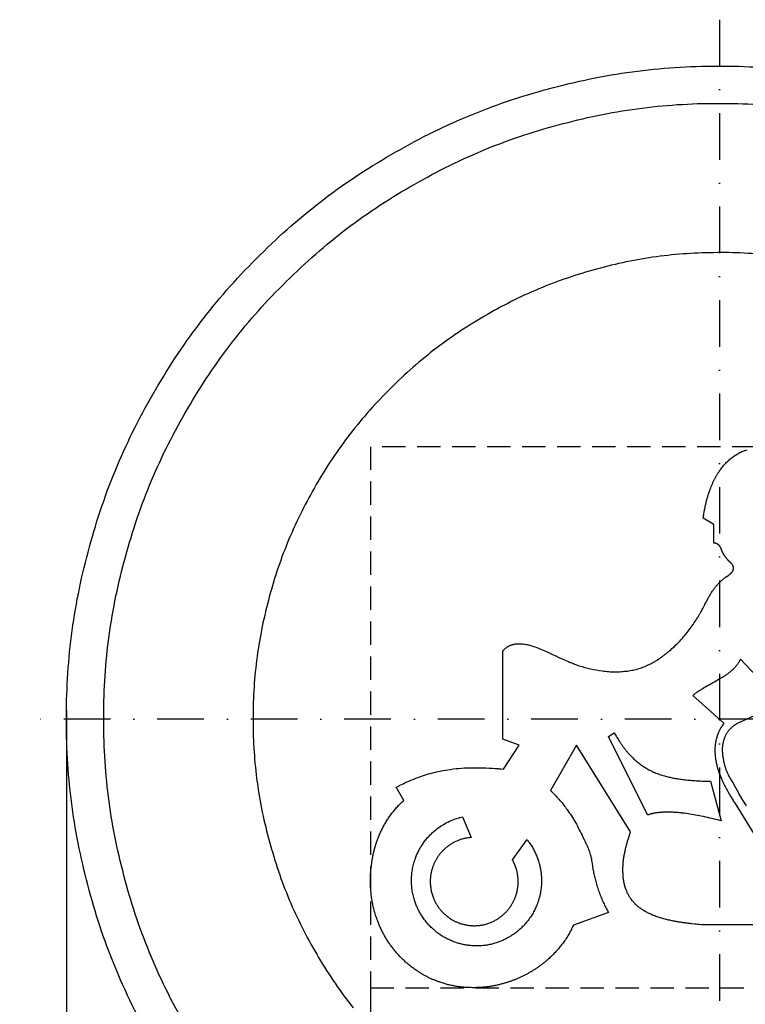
# Model space of a CAD drawing. Header units: millimetres. Extents: x -375 to 430, y -505 to 375.
# Tile 2 of 3: x -375 to 14, y -153 to 375. Entities that reach past the tile are written whole.
import ezdxf

# ---------------------------------------------------------------- set-up
doc = ezdxf.new("R2010")
doc.units = ezdxf.units.MM
doc.header["$LTSCALE"] = 5
doc.linetypes.add('ČERCHOVANÁX2', pattern=[2, 1, -0.5, 0, -0.5])
doc.linetypes.add('ČÁRKOVANÁX2', pattern=[1.5, 1, -0.5])
doc.layers.add('Kóty', color=2, linetype='Continuous')
doc.layers.add('Značka', color=7, linetype='Continuous')
doc.styles.get("Standard").update_dxf_attribs({"font": 'romand.shx', "height": 25})
doc.dimstyles.get("Standard").update_dxf_attribs({"dimtxt": 25, "dimasz": 30, "dimexe": 0.18, "dimexo": 0.0625, "dimgap": 12.5, "dimtad": 1, "dimdec": 0, "dimzin": 0, "dimdsep": 46, "dimtxsty": 'Standard', "dimcen": 0.09, "dimadec": 0, "dimazin": 0, "dimtfac": 1, "dimtdec": 0, "dimtofl": 0, "dimtmove": 0, "dimatfit": 3, "dimfxl": 1, "dimtolj": 1, "dimtzin": 0, "dimarcsym": 0})

# ---------------------------------------------------------------- blocks, each defined once
blk = doc.blocks.new('*D3')
at = {"layer": 'Defpoints', "color": 0, "transparency": 16777216}
for p in [(-187.03, -143.88), (188.03, -143.88), (188.03, -424.82)]:
    blk.add_point(p, dxfattribs=at)
at = {"layer": 'Kóty', "color": 0, "lineweight": -2, "transparency": 16777216}
for p, q in [((-187.03, -143.95), (-187.03, -425)), ((188.03, -143.95), (188.03, -425)), ((-157.03, -424.82), (158.03, -424.82))]:
    blk.add_line(p, q, dxfattribs=at)
at = {"layer": 'Kóty', "color": 0, "transparency": 16777216}
for points in [[(-157.03, -419.82), (-157.03, -429.82), (-187.03, -424.82)], [(158.03, -419.82), (158.03, -429.82), (188.03, -424.82)]]:
    blk.add_solid(points, dxfattribs=at)
at = {"layer": 'Kóty', "color": 0, "transparency": 16777216, "insert": (0.5, -399.82), "char_height": 25, "attachment_point": 5}
blk.add_mtext('\\A1;375', dxfattribs=at)
blk = doc.blocks.new('*D4')
at = {"layer": 'Defpoints', "color": 0, "transparency": 16777216}
for p in [(-349.92, 4.7), (350.05, 0.12), (350.05, -499.82)]:
    blk.add_point(p, dxfattribs=at)
at = {"layer": 'Kóty', "color": 0, "lineweight": -2, "transparency": 16777216}
for p, q in [((-349.92, 4.64), (-349.92, -500)), ((350.05, 0.06), (350.05, -500)), ((-319.92, -499.82), (320.05, -499.82))]:
    blk.add_line(p, q, dxfattribs=at)
at = {"layer": 'Kóty', "color": 0, "transparency": 16777216}
for points in [[(-319.92, -494.82), (-319.92, -504.82), (-349.92, -499.82)], [(320.05, -494.82), (320.05, -504.82), (350.05, -499.82)]]:
    blk.add_solid(points, dxfattribs=at)
at = {"layer": 'Kóty', "color": 0, "transparency": 16777216, "insert": (0.06, -474.82), "char_height": 25, "attachment_point": 5}
blk.add_mtext('\\A1;700', dxfattribs=at)

msp = doc.modelspace()

# ---------------------------------------------------------------- linework, layer by layer
at = {"layer": 'Značka', "color": 6, "linetype": 'ČERCHOVANÁX2', "lineweight": 25, "ltscale": 5}
for p, q in [((0, 375), (0, -375)), ((375, 0), (-375, 0))]:
    msp.add_line(p, q, dxfattribs=at)
at = {"layer": 'Značka', "color": 5}
for points in [[(-305.32, -170.9, -0.034417), (-325.17, -129.63, -0.034417), (-339.18, -86.04, -0.034417), (-347.67, -41.04, -0.034417), (-349.92, 4.7, -0.034417), (-346.48, 50.36, -0.034417), (-336.81, 95.12, -0.034417), (-321.67, 138.34, -0.034417), (-300.74, 179.07, -0.034417), (-274.93, 216.89, -0.034416), (-244.18, 250.82, -0.034418), (-209.45, 280.68, -0.034417), (-170.97, 305.49, -0.034415), (-129.7, 325.34, -0.034415), (-86.1, 339.35, -0.034415), (-41.11, 347.84, -0.034416), (4.63, 350.09, -0.034417), (50.29, 346.65, -0.034417)], [(62.53, -110.25), (-8.48, -110.25), (-9.72, -110.14), (-10.96, -110.02), (-11.34, -109.99), (-11.72, -109.95, -0.002449), (-13.24, -109.81), (-14.76, -109.65, -0.003), (-16.65, -109.43, -0.003692), (-18.55, -109.18, -0.004412), (-20.44, -108.91, -0.005205), (-22.32, -108.6, -0.005277), (-24.2, -108.26, -0.004608), (-26.07, -107.88, -0.003562), (-27.32, -107.61, -0.004899), (-28.56, -107.31, -0.005685), (-29.8, -106.99, -0.005941), (-31.03, -106.65, -0.006621), (-32.26, -106.27, -0.007801), (-33.47, -105.86, -0.007714), (-34.67, -105.42, -0.0064), (-35.86, -104.94), (-36.78, -104.55, -0.007394), (-37.69, -104.13, -0.008412), (-38.59, -103.69, -0.008384), (-39.47, -103.22, -0.009021), (-40.34, -102.72, -0.010301), (-41.18, -102.18, -0.010155), (-42.01, -101.62, -0.008549), (-42.81, -101.02), (-43.44, -100.53, -0.009026), (-44.05, -100.02, -0.009842), (-44.65, -99.48, -0.009447), (-45.22, -98.93, -0.009778), (-45.77, -98.35, -0.010774), (-46.3, -97.76, -0.010408), (-46.81, -97.14), (-47.29, -96.5, -0.008891), (-47.77, -95.83, -0.010983), (-48.22, -95.13, -0.011411), (-48.65, -94.42, -0.010345), (-49.04, -93.69, -0.010165), (-49.41, -92.94, -0.01089), (-49.74, -92.18, -0.010021), (-50.05, -91.41), (-50.32, -90.62, -0.010246), (-50.68, -89.52, -0.012862), (-50.98, -88.4, -0.013185), (-51.23, -87.26, -0.011161), (-51.42, -86.12, -0.010568), (-51.57, -84.97, -0.011344), (-51.67, -83.81, -0.009544), (-51.72, -82.65, -0.005095), (-51.74, -81.48, -0.008504), (-51.73, -79.26, -0.014465), (-51.61, -77.04, -0.015574), (-51.37, -74.83, -0.011907), (-51.02, -72.63, -0.009266), (-50.58, -70.45, -0.007564), (-50.06, -68.28, -0.005894), (-49.61, -66.56, -0.006963), (-49.11, -64.84), (-48.98, -64.42), (-48.85, -63.99), (-48.27, -62.14), (-47.67, -60.29), (-76.64, -13.94), (-90.65, -38.12), (-90.26, -38.49), (-89.86, -38.87), (-89.75, -38.98), (-89.63, -39.09), (-89.18, -39.53), (-88.73, -39.97), (-88.18, -40.54), (-87.63, -41.11), (-87.09, -41.7), (-86.56, -42.28), (-86.04, -42.88), (-85.53, -43.48), (-85.02, -44.07), (-84.53, -44.67), (-84.04, -45.28), (-83.56, -45.89), (-83.08, -46.51), (-82.61, -47.13), (-82.15, -47.76), (-81.69, -48.39), (-81.09, -49.23), (-80.5, -50.08), (-79.93, -50.93), (-79.36, -51.8), (-78.81, -52.67), (-78.28, -53.55), (-77.75, -54.43), (-77.24, -55.33), (-76.7, -56.29), (-76.18, -57.26), (-75.67, -58.24), (-75.17, -59.22), (-74.67, -60.21), (-74.17, -61.21), (-73.68, -62.2), (-73.19, -63.19), (-72.55, -64.49, -0.002527), (-71.91, -65.8, -0.004501), (-71.29, -67.12, -0.006475), (-70.7, -68.44, -0.008943), (-70.16, -69.77, -0.012004), (-69.66, -71.13, -0.013366), (-69.23, -72.5, -0.013109), (-68.88, -73.9, -0.007366), (-68.69, -74.77, -0.005924), (-68.52, -75.65), (-68.41, -76.35, -0.005533), (-68.3, -77.05), (-68.28, -77.23), (-68.25, -77.41), (-68.23, -77.59), (-68.21, -77.76), (-68.11, -78.47), (-68.01, -79.18), (-67.87, -80.07, 0.004386), (-67.73, -80.95), (-67.61, -81.61), (-67.48, -82.27), (-67.34, -82.93), (-67.19, -83.58), (-67.03, -84.23), (-66.87, -84.88), (-66.7, -85.53), (-66.53, -86.18), (-66.32, -86.94), (-66.11, -87.7), (-65.89, -88.45), (-65.67, -89.21), (-65.44, -89.96), (-65.2, -90.71), (-64.95, -91.46), (-64.69, -92.21), (-64.45, -92.9), (-64.2, -93.6), (-63.94, -94.29), (-63.67, -94.97), (-63.39, -95.66), (-63.1, -96.34), (-62.8, -97.02), (-62.5, -97.69), (-62.2, -98.36), (-61.88, -99.02), (-61.56, -99.67), (-61.23, -100.33), (-60.89, -100.97), (-60.55, -101.62), (-60.26, -102.13), (-59.97, -102.64), (-59.9, -102.76), (-59.83, -102.89), (-59.62, -103.24), (-59.41, -103.59), (-78.29, -110.39), (-78.7, -111.28), (-79.12, -112.16), (-79.24, -112.41), (-79.37, -112.66, -0.0067), (-79.87, -113.65, -0.006809), (-80.4, -114.62, -0.008302), (-81.09, -115.82, -0.007697), (-81.82, -116.99, -0.007482), (-82.59, -118.15, -0.007595), (-83.39, -119.29, -0.006869), (-84.22, -120.4, -0.005282), (-85.07, -121.49, -0.004876), (-85.9, -122.51, -0.006154), (-86.75, -123.51, -0.0066), (-87.63, -124.49, -0.006098), (-88.53, -125.45, -0.006174), (-89.44, -126.39, -0.006801), (-90.39, -127.3, -0.00627), (-91.35, -128.19, -0.004618), (-92.33, -129.06, -0.005821), (-93.6, -130.14, -0.007865), (-94.89, -131.18, -0.008468), (-96.21, -132.18, -0.007596), (-97.56, -133.14, -0.00744), (-98.94, -134.07, -0.008017), (-100.35, -134.95, -0.007468), (-101.79, -135.79, -0.005771), (-103.24, -136.59, -0.005823), (-104.73, -137.37, -0.007491), (-106.24, -138.11, -0.007989), (-107.77, -138.81, -0.007369), (-109.32, -139.46, -0.007414), (-110.88, -140.08, -0.008152), (-112.47, -140.64, -0.007541), (-114.07, -141.15, -0.005584), (-115.68, -141.63, -0.006873), (-117.67, -142.16, -0.009411), (-119.66, -142.63, -0.010239), (-121.67, -143.03, -0.009366), (-123.7, -143.35, -0.009489), (-125.74, -143.6, -0.010594), (-127.79, -143.77, -0.009827), (-129.84, -143.86, -0.007184), (-131.89, -143.88, -0.007997), (-134.16, -143.85, -0.011046), (-136.42, -143.73, -0.012044), (-138.68, -143.51, -0.01101), (-140.92, -143.19, -0.010961), (-143.15, -142.78, -0.011898), (-145.36, -142.27, -0.011379), (-147.54, -141.66, -0.009395), (-149.7, -140.97, -0.007226), (-151.33, -140.39, -0.00882), (-152.95, -139.76, -0.009331), (-154.54, -139.08, -0.008759), (-156.11, -138.34, -0.008897), (-157.65, -137.55, -0.009764), (-159.16, -136.7, -0.009035), (-160.64, -135.8, -0.006672), (-162.09, -134.85, -0.00823), (-163.86, -133.64, -0.011091), (-165.57, -132.36, -0.0119), (-167.23, -131.01, -0.010653), (-168.83, -129.58, -0.010458), (-170.38, -128.09, -0.011307), (-171.86, -126.54, -0.010492), (-173.27, -124.93, -0.007982), (-174.63, -123.26, -0.008105), (-175.95, -121.54, -0.010629), (-177.22, -119.77, -0.011426), (-178.41, -117.94, -0.010478), (-179.51, -116.07, -0.010681), (-180.55, -114.15, -0.012077), (-181.5, -112.19, -0.010914), (-182.36, -110.2, -0.007177), (-183.16, -108.17, -0.008868), (-184.08, -105.59, -0.013251), (-184.89, -102.98, -0.014419), (-185.57, -100.33, -0.0124), (-186.1, -97.64, -0.011678), (-186.52, -94.94, -0.012209), (-186.81, -92.22, -0.01151), (-186.98, -89.48, -0.009589), (-187.03, -86.75, -0.004357), (-187.02, -85.48, -0.005055), (-187, -84.2, -0.005285), (-186.94, -82.93, -0.005073), (-186.86, -81.67, -0.00509), (-186.76, -80.4, -0.005406), (-186.63, -79.14, -0.005074), (-186.48, -77.88, -0.004137), (-186.3, -76.62, -0.003235), (-186.15, -75.65, -0.004031), (-185.99, -74.68, -0.004358), (-185.81, -73.71, -0.004136), (-185.61, -72.75, -0.004305), (-185.4, -71.79, -0.004801), (-185.18, -70.83, -0.004447), (-184.93, -69.88, -0.003326), (-184.67, -68.93, -0.004123), (-184.35, -67.78, -0.005712), (-183.99, -66.63, -0.006206), (-183.62, -65.5, -0.005646), (-183.21, -64.37, -0.005694), (-182.79, -63.25, -0.006312), (-182.34, -62.15, -0.005871), (-181.86, -61.05, -0.004405), (-181.36, -59.96, -0.00441), (-180.85, -58.9, -0.006016), (-180.32, -57.86, -0.006587), (-179.77, -56.82, -0.006115), (-179.19, -55.8, -0.006323), (-178.59, -54.79, -0.007274), (-177.97, -53.8, -0.006587), (-177.31, -52.83), (-176.64, -51.87), (-175.92, -50.87, -0.006978), (-175.17, -49.9, -0.007805), (-174.4, -48.94, -0.007003), (-173.61, -48.01, -0.006677), (-172.79, -47.09), (-171.94, -46.2), (-171.25, -45.51), (-170.55, -44.83), (-170.37, -44.66), (-170.19, -44.49), (-169.67, -44.01), (-169.14, -43.54), (-173.21, -36.4), (-172.45, -36.01), (-171.7, -35.62), (-171.49, -35.52), (-171.28, -35.41), (-170.44, -34.99), (-169.6, -34.58), (-168.54, -34.08), (-167.47, -33.59), (-166.4, -33.12), (-165.33, -32.66), (-164.24, -32.21), (-163.15, -31.78), (-162.15, -31.39), (-161.14, -31.02), (-160.12, -30.65), (-159.1, -30.31), (-158.08, -29.97), (-157.05, -29.65), (-156.01, -29.34), (-154.97, -29.05), (-153.64, -28.69), (-152.31, -28.35), (-150.96, -28.04), (-149.61, -27.75), (-148.26, -27.49), (-146.9, -27.25), (-145.54, -27.04), (-144.17, -26.84), (-142.69, -26.65), (-141.21, -26.48), (-139.72, -26.33), (-138.23, -26.21), (-136.74, -26.12), (-135.25, -26.05), (-133.76, -26), (-132.27, -25.97), (-130.49, -25.95), (-128.71, -25.96), (-126.93, -25.99), (-125.15, -26.05), (-123.37, -26.13), (-121.59, -26.23), (-120.17, -26.33), (-118.75, -26.44), (-118.4, -26.47), (-118.05, -26.5), (-116.94, -26.6), (-115.84, -26.7), (-107.32, -13.95), (-116.03, -10.71), (-116.03, 36.68), (-115.82, 36.92), (-115.61, 37.15), (-115.58, 37.19), (-115.54, 37.23), (-115.39, 37.39), (-115.23, 37.55), (-115.03, 37.74), (-114.82, 37.93), (-114.61, 38.1), (-114.39, 38.27), (-114.17, 38.44), (-113.95, 38.6), (-113.7, 38.76), (-113.45, 38.92), (-113.2, 39.07), (-112.94, 39.21), (-112.68, 39.35), (-112.41, 39.47), (-112.14, 39.59), (-111.87, 39.7), (-111.54, 39.83), (-111.2, 39.94), (-110.86, 40.04), (-110.51, 40.13), (-110.17, 40.21), (-109.82, 40.28), (-109.47, 40.34), (-109.11, 40.38), (-108.67, 40.43), (-108.23, 40.47), (-107.78, 40.49), (-107.33, 40.5), (-106.89, 40.49), (-106.44, 40.48), (-106, 40.45), (-105.55, 40.41), (-104.91, 40.34), (-104.27, 40.25), (-103.64, 40.14), (-103.01, 40.02), (-102.38, 39.88), (-101.75, 39.72), (-101.13, 39.55), (-100.52, 39.37), (-99.64, 39.09), (-98.77, 38.8), (-97.91, 38.48), (-97.06, 38.14), (-96.21, 37.8), (-95.36, 37.43), (-94.52, 37.06), (-93.68, 36.68), (-91.57, 35.71), (-89.46, 34.74), (-87.77, 33.95), (-86.09, 33.16), (-85.67, 32.97), (-85.24, 32.77), (-84.82, 32.57), (-84.4, 32.38), (-82.71, 31.62), (-81, 30.9, 0.00621), (-78.84, 30.03, 0.007124), (-76.67, 29.23), (-75.18, 28.71), (-73.68, 28.23), (-72.17, 27.79), (-70.65, 27.39), (-69.12, 27.02), (-67.58, 26.7), (-66.03, 26.41), (-64.47, 26.15), (-62.78, 25.91, 0.007747), (-61.09, 25.71, 0.008705), (-59.39, 25.56, 0.008375), (-57.69, 25.47, 0.008842), (-55.99, 25.44, 0.010061), (-54.28, 25.46, 0.009731), (-52.58, 25.55, 0.007879), (-50.88, 25.7, 0.007476), (-49.35, 25.87, 0.009837), (-47.82, 26.1, 0.010788), (-46.31, 26.39, 0.010295), (-44.81, 26.74, 0.010945), (-43.32, 27.14, 0.012783), (-41.86, 27.62, 0.011837), (-40.42, 28.16, 0.008191), (-39.01, 28.76, 0.009378), (-37.35, 29.52, 0.013078), (-35.74, 30.35, 0.013497), (-34.16, 31.26, 0.010675), (-32.63, 32.24, 0.009034), (-31.13, 33.29, 0.008473), (-29.67, 34.38, 0.007178), (-28.24, 35.51, 0.005066), (-26.84, 36.68), (-26.16, 37.26), (-25.49, 37.85), (-24.82, 38.45), (-24.16, 39.05), (-23.51, 39.67), (-22.87, 40.29), (-22.24, 40.92), (-21.62, 41.55), (-21.13, 42.06), (-20.65, 42.58), (-20.17, 43.1), (-19.7, 43.63), (-19.24, 44.16), (-18.78, 44.7), (-18.33, 45.24), (-17.89, 45.79), (-17.34, 46.48), (-16.8, 47.17), (-16.26, 47.87), (-15.74, 48.58), (-15.22, 49.29), (-14.71, 50.01), (-14.21, 50.73), (-13.71, 51.46), (-13.22, 52.19), (-12.73, 52.93), (-12.25, 53.67), (-11.78, 54.42, 0.00327), (-11.32, 55.17, 0.003857), (-10.87, 55.93, 0.003715), (-10.43, 56.7), (-10, 57.47, 0.002642), (-9.49, 58.41, 0.002451), (-8.98, 59.35), (-8.59, 60.11), (-8.2, 60.87), (-8.1, 61.06), (-8.01, 61.25), (-7.91, 61.44), (-7.81, 61.63), (-7.42, 62.39), (-7.03, 63.15, -0.0024), (-6.53, 64.1, -0.003767), (-6.02, 65.04), (-5.77, 65.47), (-5.53, 65.91), (-5.28, 66.33), (-5.02, 66.76), (-4.76, 67.19), (-4.5, 67.61), (-4.23, 68.03), (-3.96, 68.44), (-3.73, 68.77), (-3.51, 69.1), (-3.28, 69.43), (-3.05, 69.75), (-2.81, 70.08), (-2.57, 70.39), (-2.33, 70.71), (-2.08, 71.02), (-1.83, 71.33), (-1.57, 71.64), (-1.31, 71.94), (-1.05, 72.24), (-0.78, 72.54), (-0.51, 72.83), (-0.24, 73.12), (0.04, 73.4), (0.29, 73.66), (0.55, 73.91), (0.81, 74.16), (1.08, 74.41), (1.35, 74.65), (1.62, 74.89), (1.9, 75.11), (2.19, 75.34), (2.48, 75.56), (2.77, 75.78), (3.01, 75.95), (3.25, 76.12), (3.31, 76.16), (3.37, 76.2), (4.59, 77.03), (4.62, 77.05), (4.66, 77.08), (4.82, 77.19), (4.97, 77.29), (5.16, 77.43), (5.34, 77.57), (5.53, 77.71), (5.7, 77.86), (5.88, 78.01), (6.05, 78.17), (6.14, 78.25), (6.23, 78.34), (6.31, 78.42), (6.4, 78.51), (6.48, 78.61), (6.56, 78.7), (6.64, 78.79), (6.71, 78.89), (6.8, 79.01), (6.89, 79.13), (6.97, 79.26), (7.05, 79.39), (7.12, 79.52), (7.19, 79.65), (7.25, 79.79), (7.31, 79.93), (7.35, 80.04, 0.00994), (7.38, 80.15, 0.010866), (7.41, 80.26, 0.010223), (7.44, 80.38, 0.010891), (7.46, 80.49, 0.011629), (7.48, 80.61, 0.0116), (7.49, 80.72), (7.5, 80.84), (7.5, 80.96), (7.5, 81.07), (7.49, 81.19), (7.48, 81.3), (7.46, 81.42), (7.44, 81.54), (7.42, 81.65), (7.39, 81.76), (7.34, 81.91), (7.3, 82.06), (7.24, 82.2), (7.18, 82.34), (7.11, 82.47), (7.04, 82.61), (6.96, 82.74), (6.87, 82.87), (6.7, 83.12), (6.51, 83.36), (6.35, 83.54), (6.18, 83.72), (6.14, 83.76), (6.09, 83.8), (5.2, 84.65), (5.17, 84.68), (5.15, 84.7), (5.04, 84.81), (4.93, 84.91), (4.8, 85.05), (4.67, 85.18), (4.54, 85.32), (4.41, 85.46), (4.31, 85.57), (4.21, 85.69), (4.19, 85.71), (4.16, 85.74), (3.76, 86.22), (3.75, 86.24), (3.73, 86.27), (3.65, 86.37), (3.57, 86.46), (3.48, 86.59), (3.38, 86.71), (3.26, 86.87), (3.14, 87.03), (3.03, 87.19), (2.91, 87.36), (2.8, 87.52), (2.69, 87.69), (2.58, 87.86), (2.48, 88.03), (2.37, 88.2), (2.26, 88.38), (2.16, 88.56), (2.06, 88.74), (1.96, 88.92), (1.87, 89.1), (1.77, 89.28), (1.68, 89.46), (1.61, 89.61), (1.54, 89.75), (1.48, 89.89), (1.41, 90.03), (1.35, 90.18), (1.28, 90.32), (1.23, 90.44), (1.19, 90.55), (1.18, 90.58), (1.16, 90.61), (1.07, 90.85), (0.98, 91.09), (0.94, 91.21), (0.89, 91.33), (0.85, 91.44), (0.81, 91.54), (0.8, 91.57), (0.79, 91.6), (0.75, 91.71), (0.7, 91.81), (0.65, 91.94), (0.58, 92.07), (0.52, 92.2), (0.45, 92.33), (0.37, 92.45), (0.3, 92.58), (0.23, 92.67), (0.17, 92.77), (0.1, 92.86), (0.03, 92.95), (-0.04, 93.04), (-0.12, 93.13), (-0.2, 93.22), (-0.28, 93.3), (-0.37, 93.39), (-0.46, 93.47), (-0.56, 93.56), (-0.66, 93.63), (-0.76, 93.71), (-0.86, 93.78), (-0.97, 93.85), (-1.08, 93.91), (-1.18, 93.97), (-1.29, 94.02), (-1.39, 94.07), (-1.5, 94.12), (-1.61, 94.16), (-1.72, 94.2), (-1.83, 94.23), (-1.94, 94.27), (-2.05, 94.3), (-2.17, 94.33), (-2.28, 94.35), (-2.4, 94.37), (-2.51, 94.39), (-2.63, 94.41), (-2.72, 94.42), (-2.81, 94.43), (-2.84, 94.44), (-2.86, 94.44), (-2.92, 94.44), (-2.99, 94.45), (-3.08, 104.44), (-8.76, 107.87), (-8.76, 107.93), (-8.75, 107.99), (-8.71, 108.22), (-8.67, 108.46, -0.000304), (-8.63, 108.75, -0.000202), (-8.58, 109.05, -0.000405), (-8.54, 109.34, -0.000927), (-8.49, 109.63, -0.000809), (-8.44, 109.93, -0.000505), (-8.39, 110.22, -0.003303), (-8.1, 111.9, -0.006204), (-7.78, 113.58, -0.007304), (-7.42, 115.24, -0.006513), (-7.01, 116.9, -0.006669), (-6.56, 118.55, -0.007792), (-6.07, 120.19, -0.007491), (-5.53, 121.81, -0.005852), (-4.95, 123.41, -0.005594), (-4.4, 124.82, -0.00791), (-3.82, 126.22, -0.009036), (-3.19, 127.6, -0.009008), (-2.52, 128.95, -0.009694), (-1.8, 130.28, -0.011197), (-1.03, 131.58, -0.011069), (-0.2, 132.85, -0.009304), (0.68, 134.08, -0.007788), (1.4, 135.04, -0.009929), (2.16, 135.97, -0.010824), (2.95, 136.87, -0.010421), (3.79, 137.73, -0.010831), (4.65, 138.57, -0.012083), (5.55, 139.36, -0.011665), (6.49, 140.12, -0.009589), (7.46, 140.83), (8.42, 141.49, -0.011779), (9.41, 142.11, -0.012428), (10.43, 142.69, -0.011412), (11.47, 143.21, -0.011478), (12.54, 143.7, -0.012605), (13.62, 144.13), (14.73, 144.51)], [(14.47, -46.49), (13.22, -44.46), (11.67, -41.9), (11.59, -41.78), (11.52, -41.65), (11.21, -41.14), (10.91, -40.62), (10.61, -40.11), (10.31, -39.59), (10.24, -39.46), (10.16, -39.33), (8.7, -36.74), (7.23, -34.14), (7.15, -33.99), (7.06, -33.83), (6.7, -33.22), (6.34, -32.6), (5.9, -31.82), (5.47, -31.04), (5.04, -30.26, -0.007898), (4.64, -29.46, -0.008453), (4.27, -28.65, -0.007294), (3.92, -27.84, -0.007642), (3.59, -27.02, -0.009698), (3.3, -26.19, -0.009915), (3.03, -25.35, -0.008237), (2.8, -24.5, -0.007302), (2.58, -23.64, -0.007022), (2.39, -22.78, -0.006034), (2.23, -21.91), (2.08, -21.03), (1.98, -20.43), (1.9, -19.83), (1.82, -19.23), (1.76, -18.62), (1.7, -18.02), (1.67, -17.41, -0.007091), (1.65, -16.8), (1.65, -16.2, -0.006655), (1.66, -15.53, -0.009265), (1.69, -14.86, -0.010335), (1.74, -14.19, -0.009683), (1.82, -13.53, -0.0102), (1.93, -12.87, -0.011645), (2.06, -12.21, -0.011111), (2.22, -11.56, -0.008747), (2.41, -10.91, -0.008373), (2.6, -10.32, -0.01127), (2.82, -9.74, -0.012142), (3.06, -9.16, -0.011317), (3.32, -8.6, -0.011852), (3.61, -8.05, -0.013696), (3.93, -7.51, -0.012486), (4.27, -7, -0.008041), (4.63, -6.49, -0.008547), (5.04, -5.95, -0.013041), (5.47, -5.43, -0.01419), (5.93, -4.94, -0.01206), (6.42, -4.46, -0.010776), (6.92, -4.01, -0.010254), (7.44, -3.58, -0.008452), (7.87, -3.25, -0.009394), (8.31, -2.94, -0.002069), (8.42, -2.86), (8.53, -2.78), (8.88, -2.56), (9.22, -2.33), (33.46, 8.61), (11.21, 32.3), (11.03, 31.89), (11.02, 31.87), (11.01, 31.85), (10.98, 31.77), (10.94, 31.69), (10.89, 31.59), (10.84, 31.49, -0.008286), (10.59, 30.98, -0.012978), (10.31, 30.48, -0.013804), (10.02, 30, -0.010739), (9.7, 29.54, -0.009486), (9.36, 29.08, -0.009797), (9, 28.64, -0.008631), (8.63, 28.2, -0.005921), (8.24, 27.78, -0.006736), (7.74, 27.26, -0.008578), (7.22, 26.75, -0.008849), (6.69, 26.25, -0.007346), (6.14, 25.78, -0.006635), (5.58, 25.32, -0.006622), (5.01, 24.87, -0.00567), (4.43, 24.44, -0.003736), (3.84, 24.01, -0.003768), (3.13, 23.52, -0.004732), (2.42, 23.04, -0.004742), (1.69, 22.58, -0.003729), (0.96, 22.12, -0.003073), (0.23, 21.67), (-0.51, 21.24), (-1.26, 20.81), (-2.01, 20.38), (-2.76, 19.96), (-3.51, 19.53), (-4.12, 19.19), (-4.72, 18.86), (-4.87, 18.77), (-5.02, 18.69), (-5.17, 18.6), (-5.33, 18.52), (-5.93, 18.18), (-6.53, 17.84), (-7.29, 17.41), (-8.04, 16.98), (-8.77, 16.56), (-9.49, 16.13, 0.004106), (-10.21, 15.68, 0.004695), (-10.92, 15.23, 0.005334), (-11.62, 14.76, 0.006017), (-12.32, 14.28, 0.007149), (-13, 13.79, 0.008847), (-13.66, 13.27), (-13.75, 13.2), (-13.83, 13.13), (-13.9, 13.07), (-13.97, 13.01), (-13.99, 13), (-14, 12.98), (-14.35, 12.7), (2.31, -2.15), (1.94, -2.67), (1.57, -3.2), (1.52, -3.28), (1.47, -3.35, 0.004818), (1.26, -3.67, 0.004773), (1.06, -3.98, 0.005886), (0.82, -4.38, 0.005527), (0.59, -4.79, 0.005481), (0.36, -5.2, 0.005712), (0.14, -5.61, 0.005304), (-0.06, -6.03, 0.004138), (-0.26, -6.46, 0.004439), (-0.47, -6.91, 0.005662), (-0.67, -7.38, 0.006053), (-0.86, -7.85, 0.005683), (-1.04, -8.32, 0.005887), (-1.21, -8.79, 0.006557), (-1.36, -9.27, 0.00608), (-1.51, -9.76), (-1.64, -10.24, 0.007073), (-1.84, -11.03, 0.00967), (-2.02, -11.82, 0.010384), (-2.17, -12.62, 0.009088), (-2.28, -13.42, 0.008685), (-2.37, -14.23, 0.009305), (-2.43, -15.04, 0.008505), (-2.46, -15.85, 0.006239), (-2.47, -16.66, 0.007208), (-2.46, -17.64, 0.009257), (-2.42, -18.61, 0.009618), (-2.34, -19.58, 0.008326), (-2.23, -20.55, 0.007917), (-2.09, -21.51, 0.008217), (-1.92, -22.47, 0.007233), (-1.72, -23.42), (-1.5, -24.37, 0.005874), (-1.21, -25.55, 0.007808), (-0.88, -26.72, 0.008155), (-0.51, -27.88, 0.006855), (-0.12, -29.02, 0.006463), (0.31, -30.16, 0.006865), (0.76, -31.28, 0.005904), (1.25, -32.4), (1.75, -33.5), (2.37, -34.82, 0.005734), (3.01, -36.12, 0.006259), (3.68, -37.41, 0.005211), (4.38, -38.69), (5.11, -39.95), (5.85, -41.2), (6.46, -42.19), (7.08, -43.17), (7.24, -43.42), (7.39, -43.66), (7.88, -44.41), (8.37, -45.16), (26.93, -75.32)], [(-59.51, -9.28), (-56.38, -7.19), (-55.85, -8.12), (-55.32, -9.05), (-55.15, -9.33), (-54.98, -9.62, 0.00526), (-54.3, -10.75, 0.004968), (-53.59, -11.87, 0.006468), (-52.68, -13.25, 0.007383), (-51.73, -14.61, 0.008769), (-50.74, -15.94, 0.010754), (-49.7, -17.23, 0.010067), (-48.62, -18.48, 0.006693), (-47.49, -19.69, 0.005912), (-46.54, -20.66, 0.009515), (-45.56, -21.61, 0.01079), (-44.55, -22.52, 0.009722), (-43.5, -23.38, 0.009769), (-42.42, -24.21, 0.010959), (-41.3, -25, 0.010404), (-40.16, -25.73, 0.008081), (-38.99, -26.43, 0.007934), (-37.8, -27.1, 0.010051), (-36.59, -27.72, 0.010424), (-35.35, -28.29, 0.009064), (-34.09, -28.82, 0.00857), (-32.81, -29.31, 0.008898), (-31.52, -29.75, 0.007911), (-30.22, -30.16, 0.005651), (-28.9, -30.52, 0.004652), (-27.72, -30.83, 0.005864), (-26.53, -31.11, 0.006024), (-25.33, -31.37, 0.005078), (-24.13, -31.6, 0.004584), (-22.93, -31.81, 0.004494), (-21.72, -32, 0.003929), (-20.51, -32.17, 0.002796), (-19.3, -32.32, 0.003047), (-17.79, -32.49, 0.003633), (-16.29, -32.65, 0.003671), (-14.78, -32.78, 0.003178), (-13.27, -32.89, 0.002771), (-11.77, -32.99, 0.002486), (-10.26, -33.07), (-9.05, -33.13, 0.002272), (-7.84, -33.17), (-7.54, -33.18), (-7.23, -33.19), (-6.06, -33.23), (-4.88, -33.26), (0.8, -54.39), (0.12, -54.21), (-0.56, -54.04), (-0.79, -53.98), (-1.02, -53.92), (-1.94, -53.69), (-2.86, -53.47), (-4, -53.2), (-5.15, -52.93), (-6.3, -52.67), (-7.46, -52.41), (-8.61, -52.17), (-9.77, -51.93), (-10.78, -51.73), (-11.79, -51.53), (-12.81, -51.35), (-13.82, -51.17), (-14.84, -51), (-15.86, -50.83), (-16.88, -50.68), (-17.9, -50.54), (-18.82, -50.42), (-19.75, -50.3, 0.003136), (-20.67, -50.2, 0.003064), (-21.6, -50.1, 0.00333), (-22.53, -50.02, 0.003916), (-23.45, -49.95, 0.003812), (-24.38, -49.9, 0.002923), (-25.31, -49.85), (-25.98, -49.83), (-26.64, -49.81, 0.003528), (-27.31, -49.8), (-27.97, -49.8, 0.003432), (-28.64, -49.81, 0.003892), (-29.31, -49.82, 0.003755), (-29.97, -49.85, 0.003025), (-30.64, -49.88, 0.003188), (-31.27, -49.92, 0.004444), (-31.9, -49.97, 0.005032), (-32.53, -50.03, 0.00509), (-33.16, -50.11, 0.005745), (-33.79, -50.19, 0.007146), (-34.41, -50.3, 0.006728), (-35.04, -50.41, 0.004505), (-35.65, -50.55), (-35.76, -50.57), (-35.86, -50.59), (-35.96, -50.61), (-36.06, -50.64), (-36.16, -50.66), (-36.26, -50.69), (-36.34, -50.71), (-36.42, -50.73), (-36.44, -50.73), (-36.47, -50.73), (-36.5, -50.74), (-36.53, -50.75), (-36.59, -50.77), (-36.65, -50.78), (-36.66, -50.78), (-36.67, -50.79), (-36.7, -50.8), (-36.73, -50.8), (-36.77, -50.81), (-36.81, -50.82), (-36.85, -50.83), (-36.89, -50.84), (-36.93, -50.86), (-36.97, -50.87), (-37.02, -50.88), (-37.07, -50.89), (-37.12, -50.91), (-37.17, -50.92), (-37.22, -50.94), (-37.27, -50.95), (-37.33, -50.97), (-37.38, -50.98), (-37.43, -51), (-37.48, -51.01), (-37.53, -51.03), (-37.58, -51.04), (-37.63, -51.06), (-37.68, -51.07), (-37.73, -51.09), (-37.78, -51.1), (-37.82, -51.12), (-37.86, -51.13), (-37.89, -51.14), (-37.92, -51.15), (-37.93, -51.15), (-37.94, -51.16), (-38.1, -51.21), (-38.26, -51.26), (-38.43, -51.32), (-38.46, -51.33), (-38.49, -51.34), (-39.1, -50.11), (-59.51, -9.28)], [(-103.12, -64.54), (-102.9, -64.81), (-102.69, -65.08), (-102.61, -65.18), (-102.54, -65.28), (-102.24, -65.66), (-101.96, -66.06), (-101.6, -66.55), (-101.26, -67.06), (-100.93, -67.57), (-100.6, -68.08), (-100.29, -68.6), (-99.99, -69.13), (-99.7, -69.64), (-99.42, -70.15), (-99.15, -70.67), (-98.89, -71.19), (-98.64, -71.72), (-98.4, -72.25), (-98.17, -72.79), (-97.94, -73.33), (-97.73, -73.88), (-97.52, -74.43), (-97.32, -74.99), (-97.13, -75.55), (-96.95, -76.12), (-96.78, -76.68), (-96.62, -77.25), (-96.47, -77.83), (-96.35, -78.29), (-96.24, -78.76), (-96.14, -79.23), (-96.04, -79.7), (-95.95, -80.17), (-95.87, -80.65), (-95.8, -81.12), (-95.73, -81.6), (-95.65, -82.21, -0.004757), (-95.58, -82.82, -0.005043), (-95.52, -83.43, -0.004687), (-95.47, -84.04, -0.004671), (-95.43, -84.66, -0.004914), (-95.41, -85.27, -0.004613), (-95.39, -85.89, -0.003819), (-95.39, -86.5, -0.010451), (-95.42, -88.18, -0.012954), (-95.53, -89.86, -0.013663), (-95.72, -91.52, -0.012615), (-95.99, -93.18, -0.013089), (-96.35, -94.82, -0.015056), (-96.79, -96.44, -0.013734), (-97.32, -98.04, -0.00904), (-97.92, -99.61, -0.00733), (-98.43, -100.86, -0.011178), (-99, -102.08, -0.012323), (-99.61, -103.28, -0.010842), (-100.29, -104.46, -0.010542), (-101, -105.6, -0.011402), (-101.77, -106.71, -0.010516), (-102.58, -107.8, -0.007935), (-103.43, -108.85, -0.007838), (-104.3, -109.87, -0.010274), (-105.21, -110.86, -0.011093), (-106.15, -111.81, -0.01026), (-107.14, -112.72, -0.01038), (-108.16, -113.59, -0.011494), (-109.21, -114.42, -0.010722), (-110.3, -115.2, -0.008102), (-111.42, -115.94, -0.006532), (-112.33, -116.52, -0.008648), (-113.27, -117.07, -0.009305), (-114.22, -117.58, -0.008451), (-115.19, -118.07, -0.008331), (-116.17, -118.52, -0.008909), (-117.17, -118.94, -0.008314), (-118.18, -119.33, -0.006449), (-119.21, -119.69, -0.007133), (-120.34, -120.05, -0.009323), (-121.48, -120.38, -0.010067), (-122.63, -120.67, -0.009442), (-123.79, -120.91, -0.00991), (-124.96, -121.11, -0.011602), (-126.13, -121.26, -0.010515), (-127.31, -121.37, -0.006684), (-128.49, -121.43), (-128.71, -121.44), (-128.92, -121.44), (-129.09, -121.45), (-129.27, -121.45), (-129.31, -121.45), (-129.35, -121.46), (-130.21, -121.47), (-131.07, -121.46), (-131.12, -121.45), (-131.16, -121.45), (-131.33, -121.45), (-131.5, -121.44), (-131.72, -121.44), (-131.93, -121.43), (-132.36, -121.41), (-132.78, -121.38), (-133.2, -121.35), (-133.62, -121.31), (-134.04, -121.26), (-134.47, -121.21), (-134.89, -121.16), (-135.31, -121.1, -0.006462), (-136.33, -120.93, -0.008121), (-137.34, -120.74, -0.008618), (-138.35, -120.52, -0.00795), (-139.35, -120.26, -0.008087), (-140.34, -119.98, -0.009002), (-141.33, -119.66, -0.008347), (-142.3, -119.31, -0.006037), (-143.26, -118.93, -0.007894), (-144.51, -118.41, -0.011001), (-145.73, -117.84, -0.0119), (-146.92, -117.22, -0.010623), (-148.09, -116.55, -0.010536), (-149.23, -115.83, -0.01163), (-150.34, -115.06, -0.010689), (-151.42, -114.25, -0.007704), (-152.46, -113.4, -0.007646), (-153.48, -112.52, -0.010566), (-154.47, -111.61, -0.011484), (-155.42, -110.66, -0.010403), (-156.32, -109.67, -0.010391), (-157.19, -108.65, -0.011483), (-158.01, -107.59, -0.010621), (-158.79, -106.5, -0.007831), (-159.53, -105.38, -0.006327), (-160.11, -104.45, -0.008535), (-160.65, -103.52, -0.00926), (-161.17, -102.56, -0.008485), (-161.65, -101.59, -0.008384), (-162.1, -100.6, -0.009038), (-162.52, -99.6, -0.00851), (-162.91, -98.58, -0.006796), (-163.26, -97.55, -0.008785), (-163.68, -96.21, -0.011016), (-164.05, -94.86, -0.011648), (-164.36, -93.49, -0.010712), (-164.61, -92.1, -0.010785), (-164.81, -90.71, -0.01181), (-164.94, -89.31, -0.010967), (-165.01, -87.91, -0.008192), (-165.04, -86.5, -0.00854), (-165.01, -85.04, -0.011464), (-164.94, -83.58, -0.012379), (-164.79, -82.13, -0.011293), (-164.58, -80.68, -0.011333), (-164.31, -79.24, -0.012559), (-163.98, -77.82, -0.011646), (-163.58, -76.42, -0.008601), (-163.12, -75.03, -0.0069), (-162.72, -73.93, -0.009325), (-162.29, -72.83, -0.010086), (-161.82, -71.76, -0.009173), (-161.3, -70.7, -0.009071), (-160.75, -69.66, -0.00981), (-160.17, -68.64, -0.009156), (-159.55, -67.64, -0.007122), (-158.89, -66.67, -0.007036), (-158.22, -65.72, -0.009031), (-157.52, -64.79, -0.009676), (-156.79, -63.88, -0.008955), (-156.02, -63.01, -0.009027), (-155.23, -62.16, -0.009927), (-154.41, -61.34, -0.009236), (-153.56, -60.55, -0.006959), (-152.68, -59.79), (-151.96, -59.19), (-151.23, -58.61), (-150.48, -58.06), (-149.72, -57.53), (-148.94, -57.01), (-148.15, -56.52), (-147.34, -56.05), (-146.53, -55.6), (-145.64, -55.14), (-144.73, -54.7), (-143.82, -54.28), (-142.89, -53.9), (-141.95, -53.54), (-141, -53.22), (-140.23, -52.99), (-139.46, -52.77), (-139.27, -52.72), (-139.07, -52.68), (-138.37, -52.5), (-137.67, -52.34), (-133.04, -63.41), (-133.59, -63.46), (-134.14, -63.51), (-134.33, -63.53), (-134.51, -63.56), (-135.26, -63.66), (-135.99, -63.79, 0.01099), (-136.91, -63.98, 0.010772), (-137.82, -64.22, 0.011272), (-138.72, -64.49, 0.012658), (-139.6, -64.8, 0.011369), (-140.47, -65.15), (-141.33, -65.54), (-142.12, -65.91, 0.010697), (-142.89, -66.32, 0.011849), (-143.65, -66.75, 0.010352), (-144.38, -67.22, 0.010091), (-145.1, -67.71, 0.011018), (-145.8, -68.24, 0.010153), (-146.47, -68.79, 0.007481), (-147.13, -69.37, 0.007399), (-147.77, -69.96, 0.009951), (-148.39, -70.57, 0.010821), (-148.98, -71.2, 0.009881), (-149.55, -71.86, 0.009922), (-150.1, -72.54, 0.010974), (-150.61, -73.24, 0.010184), (-151.1, -73.96, 0.007599), (-151.56, -74.7, 0.006203), (-151.92, -75.31, 0.00823), (-152.27, -75.92, 0.008903), (-152.59, -76.55, 0.008166), (-152.89, -77.19, 0.008062), (-153.17, -77.84, 0.008683), (-153.43, -78.49, 0.00816), (-153.67, -79.15, 0.006554), (-153.89, -79.82, 0.008429), (-154.16, -80.7, 0.010545), (-154.38, -81.58, 0.011157), (-154.58, -82.47, 0.010283), (-154.73, -83.37, 0.010325), (-154.86, -84.27, 0.01124), (-154.94, -85.18, 0.01048), (-154.99, -86.09, 0.007989), (-155, -87.01, 0.009978), (-154.98, -88.14, 0.013152), (-154.91, -89.28, 0.014125), (-154.78, -90.4, 0.012887), (-154.59, -91.53, 0.01301), (-154.35, -92.64, 0.014533), (-154.05, -93.73, 0.013437), (-153.7, -94.81, 0.009717), (-153.29, -95.87, 0.007824), (-152.94, -96.71, 0.010825), (-152.55, -97.54, 0.011745), (-152.14, -98.35, 0.010618), (-151.68, -99.15, 0.01046), (-151.2, -99.92, 0.011311), (-150.68, -100.67, 0.010525), (-150.14, -101.41, 0.008158), (-149.56, -102.12, 0.008044), (-148.97, -102.81, 0.010391), (-148.36, -103.48, 0.011119), (-147.72, -104.12, 0.010265), (-147.05, -104.73, 0.010376), (-146.36, -105.32, 0.0114), (-145.65, -105.88, 0.010629), (-144.92, -106.41, 0.008014), (-144.16, -106.92), (-143.54, -107.31, 0.008623), (-142.91, -107.68, 0.009302), (-142.27, -108.03, 0.008501), (-141.61, -108.36, 0.008469), (-140.94, -108.66, 0.009112), (-140.27, -108.95, 0.008578), (-139.58, -109.21), (-138.89, -109.45, 0.008867), (-137.99, -109.73, 0.011064), (-137.08, -109.98, 0.0117), (-136.16, -110.19, 0.010802), (-135.23, -110.36, 0.010837), (-134.29, -110.5, 0.011834), (-133.34, -110.59, 0.011017), (-132.4, -110.64, 0.008389), (-131.45, -110.65, 0.010054), (-130.32, -110.63, 0.013282), (-129.19, -110.56, 0.014261), (-128.06, -110.43, 0.012974), (-126.95, -110.24, 0.013078), (-125.84, -110, 0.014608), (-124.75, -109.7, 0.013526), (-123.68, -109.34, 0.009819), (-122.62, -108.94, 0.007918), (-121.78, -108.58, 0.010881), (-120.96, -108.2, 0.011768), (-120.15, -107.78, 0.010641), (-119.36, -107.32, 0.010483), (-118.59, -106.84, 0.011304), (-117.84, -106.32, 0.010518), (-117.11, -105.77, 0.008124), (-116.4, -105.2, 0.008084), (-115.71, -104.6, 0.010416), (-115.05, -103.99, 0.011123), (-114.4, -103.34, 0.010272), (-113.79, -102.67, 0.010338), (-113.2, -101.98, 0.011386), (-112.65, -101.27, 0.010617), (-112.12, -100.53, 0.008002), (-111.62, -99.77, 0.006464), (-111.23, -99.15, 0.008605), (-110.86, -98.51, 0.009263), (-110.51, -97.87, 0.008456), (-110.19, -97.21, 0.008381), (-109.88, -96.54, 0.008959), (-109.6, -95.86, 0.008437), (-109.34, -95.17, 0.006716), (-109.1, -94.48, 0.008707), (-108.81, -93.57, 0.01097), (-108.56, -92.65, 0.011624), (-108.35, -91.73, 0.010703), (-108.18, -90.79, 0.010989), (-108.05, -89.85, 0.012512), (-107.96, -88.9, 0.011345), (-107.91, -87.96, 0.007454), (-107.9, -87.01), (-107.9, -86.63), (-107.91, -86.25), (-107.92, -85.88), (-107.94, -85.5), (-107.97, -85.13), (-108, -84.76), (-108.04, -84.38), (-108.09, -84.01), (-108.13, -83.71), (-108.17, -83.4), (-108.22, -83.1), (-108.27, -82.8), (-108.33, -82.5), (-108.39, -82.2), (-108.45, -81.9), (-108.52, -81.6), (-108.59, -81.3), (-108.66, -81.01), (-108.74, -80.72), (-108.82, -80.43), (-108.91, -80.14), (-109, -79.85), (-109.09, -79.56), (-109.19, -79.28), (-109.27, -79.05), (-109.35, -78.83), (-109.43, -78.6), (-109.52, -78.38), (-109.61, -78.16), (-109.7, -77.93), (-109.79, -77.71), (-109.88, -77.49), (-109.99, -77.26), (-110.09, -77.03), (-110.2, -76.8), (-110.31, -76.58), (-110.42, -76.35), (-110.53, -76.13), (-110.63, -75.95), (-110.72, -75.77), (-110.75, -75.73), (-110.77, -75.68), (-110.86, -75.53), (-110.94, -75.37), (-103.12, -64.54)]]:
    msp.add_lwpolyline(points, format="xyb", dxfattribs=at)
at = {"layer": 'Značka', "color": 1}
for points in [[(-287.87, -161.13, -0.034417), (-306.59, -122.22, -0.034417), (-319.8, -81.11, -0.034417), (-327.8, -38.69, -0.034417), (-329.92, 4.44, -0.034417), (-326.68, 47.49, -0.034417), (-317.56, 89.69, -0.034417), (-303.28, 130.44, -0.034416), (-283.55, 168.85, -0.034417), (-259.22, 204.51, -0.034418), (-230.22, 236.5, -0.034417), (-197.48, 264.65, -0.034415), (-161.2, 288.04, -0.034416), (-122.29, 306.76, -0.034417), (-81.18, 319.96, -0.034418), (-38.75, 327.97, -0.034417), (4.37, 330.09, -0.034417), (47.42, 326.84, -0.034417)], [(29.45, 248.49, 0.034418), (-3.22, 250.1, 0.034416), (-35.84, 247.64, 0.034415), (-67.81, 240.73, 0.034415), (-98.68, 229.92, 0.034416), (-127.77, 214.97, 0.034418), (-154.79, 196.53, 0.034417), (-179.03, 174.57, 0.034415), (-200.35, 149.76, 0.034417), (-218.07, 122.27, 0.034416), (-232.25, 92.8, 0.034416), (-242.26, 61.66, 0.034417), (-248.32, 29.52, 0.034417), (-249.93, -3.15, 0.034417), (-247.47, -35.77, 0.034417), (-240.56, -67.74, 0.034417), (-229.75, -98.61, 0.034417), (-214.8, -127.7, 0.034416), (-196.36, -154.72, 0.034416)]]:
    msp.add_lwpolyline(points, format="xyb", dxfattribs=at)
at = {"layer": 'Značka', "color": 6, "linetype": 'ČÁRKOVANÁX2', "ltscale": 2.5}
msp.add_lwpolyline([(-187.03, -143.88), (187.97, -143.88), (187.97, 146.12), (-187.03, 146.12)], close=True, dxfattribs=at)

# ---------------------------------------------------------------- dimensions: what is measured, and where the dimension line sits
at = {"layer": 'Kóty'}
for base, p1, p2, picture, middle in [((350.05, -499.82), (-349.92, 4.7), (350.05, 0.12), '*D4', (0.06, -474.82)), ((188.03, -424.82), (-187.03, -143.88), (188.03, -143.88), '*D3', (0.5, -399.82))]:
    dim = msp.add_linear_dim(base=base, p1=p1, p2=p2, dimstyle='Standard', dxfattribs=at)
    dim.commit()
    dim.dimension.update_dxf_attribs({"geometry": picture, "text_midpoint": middle})

doc.saveas('drawing.dxf')
